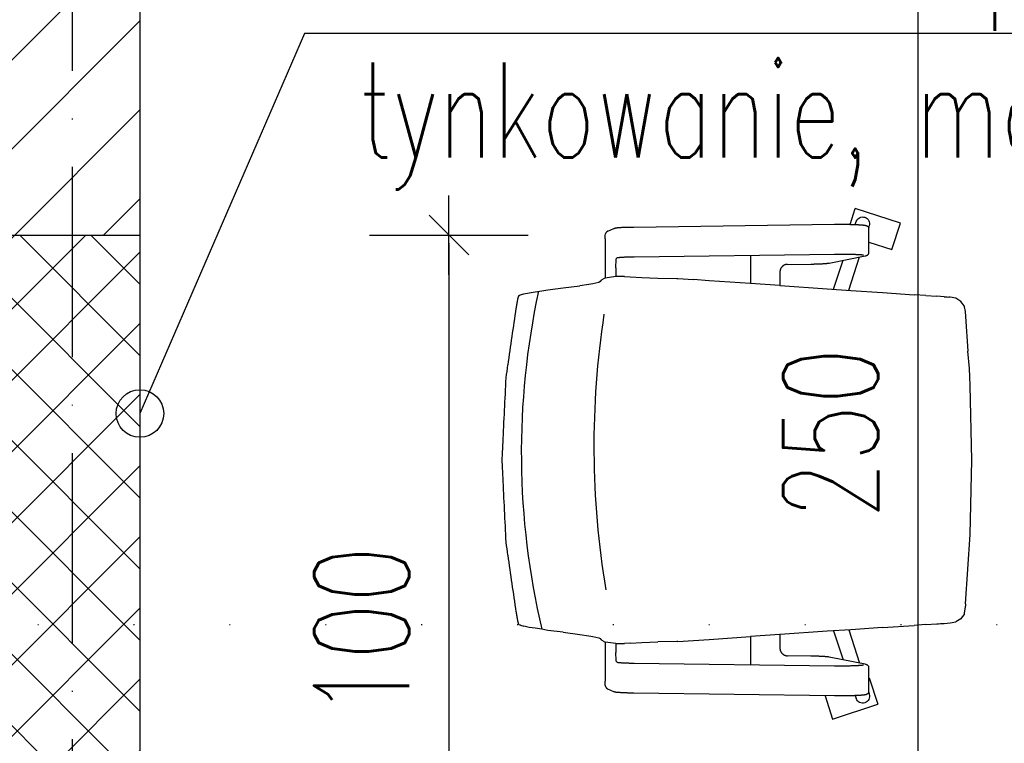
# Model space of a CAD drawing. Header units: millimetres. Extents: x 167273 to 188273, y -125105 to -88145.
# Tile 148 of 210: x 174226 to 174351, y -96683 to -96592. Entities that reach past the tile are written whole.
import ezdxf

# ---------------------------------------------------------------- set-up
doc = ezdxf.new("R2010")
doc.units = ezdxf.units.MM
doc.header["$PDMODE"] = 35
doc.header["$PDSIZE"] = 5
doc.linetypes.add('ACAD_ISO07W100', pattern=[3, 0, -3])
doc.linetypes.add('ACAD_ISO10W100', pattern=[18, 12, -3, 0, -3])
for name, color, linetype in [('a-op_leader', 9, 'Continuous'), ('a-osie', 1, 'ACAD_ISO10W100'), ('a-poziomy', 9, 'Continuous'), ('a-wymiary', 9, 'Continuous'), ('b-widokowa', 7, 'Continuous'), ('b-ściany', 2, 'Continuous'), ('c-meble', 5, 'Continuous'), ('h-hatch', 8, 'Continuous')]:
    doc.layers.add(name, color=color, linetype=linetype)
doc.styles.add('PPAB_100', font='romans.shx', dxfattribs={"width": 0.7, "height": 12})
doc.dimstyles.new('newPPAB_100', dxfattribs={"dimscale": 0, "dimtxt": 16, "dimasz": 1, "dimexe": 10, "dimexo": 10, "dimgap": 5, "dimtad": 1, "dimdec": 0, "dimzin": 0, "dimdsep": 46, "dimtxsty": 'PPAB_100', "dimblk": 'tick_50', "dimcen": 0.09, "dimdle": 5, "dimse1": 1, "dimse2": 1, "dimclrd": 9, "dimclre": 9, "dimclrt": 161, "dimadec": 0, "dimazin": 0, "dimtfac": 1, "dimtdec": 0, "dimtix": 1, "dimtmove": 2, "dimatfit": 0, "dimldrblk": 'tick_50', "dimfxl": 0, "dimtolj": 1, "dimtzin": 0, "dimarcsym": 0})

# ---------------------------------------------------------------- blocks, each defined once
blk = doc.blocks.new('tick_50')
at = {"color": 9, "ltscale": 20}
for p, q in [((0, 10), (0, -10)), ((-5, 0), (5, 0))]:
    blk.add_line(p, q, dxfattribs=at)
at = {"color": 0}
blk.add_line((2.5, 2.5), (-2.5, -2.5), dxfattribs=at)
blk = doc.blocks.new('*D18')
at = {"layer": 'a-wymiary', "color": 9, "lineweight": -2}
blk.add_line((174757.94, -96536.57), (174242.44, -96536.57), dxfattribs=at)
at = {"layer": 'Defpoints', "color": 0}
for p in [(174241.44, -96536.57), (174241.44, -96768.89), (174758.94, -96768.89)]:
    blk.add_point(p, dxfattribs=at)
at = {"layer": 'a-wymiary', "color": 9, "lineweight": -2, "rotation": 180}
blk.add_blockref('tick_50', (174241.44, -96536.57), dxfattribs=at)
at = {"layer": 'a-wymiary', "color": 9, "lineweight": -2}
blk.add_blockref('tick_50', (174758.94, -96536.57), dxfattribs=at)
at = {"layer": 'a-wymiary', "color": 161, "insert": (174457.39, -96525.57), "char_height": 12, "attachment_point": 5, "style": 'PPAB_100'}
blk.add_mtext('\\A1;517', dxfattribs=at)
blk = doc.blocks.new('*D35')
at = {"layer": 'a-wymiary', "color": 9, "lineweight": -2}
for p, q in [((174217.44, -96536.57), (174216.44, -96536.57)), ((174241.44, -96536.57), (174218.44, -96536.57)), ((174242.44, -96536.57), (174243.44, -96536.57))]:
    blk.add_line(p, q, dxfattribs=at)
at = {"layer": 'Defpoints', "color": 0}
for p in [(174218.44, -96536.57), (174218.44, -96768.89), (174241.44, -96768.89)]:
    blk.add_point(p, dxfattribs=at)
at = {"layer": 'a-wymiary', "color": 9, "lineweight": -2}
blk.add_blockref('tick_50', (174218.44, -96536.57), dxfattribs=at)
at = {"layer": 'a-wymiary', "color": 9, "lineweight": -2, "rotation": 180}
blk.add_blockref('tick_50', (174241.44, -96536.57), dxfattribs=at)
at = {"layer": 'a-wymiary', "color": 161, "insert": (174262.26, -96522.63), "char_height": 12, "attachment_point": 5, "style": 'PPAB_100'}
blk.add_mtext('\\A1;23', dxfattribs=at)
blk = doc.blocks.new('*D219')
at = {"layer": 'a-op_leader', "color": 9, "lineweight": -2}
blk.add_line((174339.61, -96519.89), (174339.61, -96767.89), dxfattribs=at)
at = {"layer": 'Defpoints', "color": 0}
for p in [(174241.44, -96518.89), (174241.44, -96768.89), (174339.61, -96768.89)]:
    blk.add_point(p, dxfattribs=at)
at = {"layer": 'a-op_leader', "color": 9, "lineweight": -2}
for p, rotation in [((174339.61, -96518.89), 90), ((174339.61, -96768.89), 270)]:
    blk.add_blockref('tick_50', p, dxfattribs=dict(at, rotation=rotation))
at = {"layer": 'a-op_leader', "color": 161, "insert": (174328.61, -96643.89), "char_height": 12, "attachment_point": 5, "rotation": 90, "style": 'PPAB_100'}
blk.add_mtext('\\A1;250', dxfattribs=at)
blk = doc.blocks.new('*D1143')
at = {"layer": 'a-wymiary', "color": 9, "lineweight": -2}
blk.add_line((174280.43, -96619.89), (174280.43, -96717.89), dxfattribs=at)
at = {"layer": 'Defpoints', "color": 0}
for p in [(174241.44, -96618.89), (174241.44, -96718.89), (174280.43, -96718.89)]:
    blk.add_point(p, dxfattribs=at)
at = {"layer": 'a-wymiary', "color": 9, "lineweight": -2}
for p, rotation in [((174280.43, -96618.89), 90), ((174280.43, -96718.89), 270)]:
    blk.add_blockref('tick_50', p, dxfattribs=dict(at, rotation=rotation))
at = {"layer": 'a-wymiary', "color": 161, "insert": (174269.43, -96668.89), "char_height": 12, "attachment_point": 5, "rotation": 90, "style": 'PPAB_100'}
blk.add_mtext('\\A1;100', dxfattribs=at)

msp = doc.modelspace()

# ---------------------------------------------------------------- hatches: boundary and pattern name
at = {"layer": 'h-hatch'}
h = msp.add_hatch(dxfattribs=at)
h.set_pattern_fill('ANSI31', color=256, scale=2.5, style=0)
h.paths.add_polyline_path([(174241.44, -96518.89), (174218.44, -96518.89), (174218.44, -96618.89), (174241.44, -96618.89)])
h = msp.add_hatch(dxfattribs=at)
h.set_pattern_fill('ANSI37', color=256, scale=2, style=0)
h.paths.add_polyline_path([(174218.44, -96618.89), (174241.44, -96618.89), (174241.44, -96718.89), (174218.44, -96718.89)])

# ---------------------------------------------------------------- linework, layer by layer
at = {"layer": 'a-op_leader'}
msp.add_lwpolyline([(174420.91, -96593.44), (174262.22, -96593.44), (174241.44, -96641.4)], dxfattribs=at)
msp.add_circle((174241.44, -96641.4), 3, dxfattribs=at)
at = {"layer": 'a-osie', "ltscale": 2}
msp.add_line((174232.94, -97211.89), (174232.94, -96011.89), dxfattribs=at)
at = {"layer": 'a-poziomy', "linetype": 'ACAD_ISO07W100', "ltscale": 4}
msp.add_lwpolyline([(179286.44, -96668.05), (171936.94, -96668.05), (171936.94, -96957.57), (170836.98, -96957.57)], dxfattribs=at)
at = {"layer": 'b-widokowa'}
msp.add_line((174218.44, -96618.89), (174241.44, -96618.89), dxfattribs=at)
at = {"layer": 'b-ściany'}
msp.add_line((174241.44, -96518.89), (174241.44, -96768.89), dxfattribs=at)
at = {"layer": 'c-meble'}
for p, q in [((174331.06, -96617.54), (174331.71, -96615.53)), ((174337.42, -96617.38), (174331.71, -96615.53)), ((174300.5, -96618.39), (174301.26, -96618.05)), ((174301.26, -96618.05), (174301.29, -96618.04)), ((174301.29, -96618.04), (174301.32, -96618.03)), ((174301.32, -96618.03), (174301.35, -96618.02)), ((174301.35, -96618.02), (174301.37, -96618.01)), ((174301.37, -96618.01), (174301.42, -96618)), ((174301.42, -96618), (174301.47, -96617.99)), ((174301.47, -96617.99), (174301.56, -96617.97)), ((174301.56, -96617.97), (174301.61, -96617.97)), ((174301.61, -96617.97), (174301.66, -96617.96)), ((174301.66, -96617.96), (174301.72, -96617.95)), ((174301.72, -96617.95), (174301.77, -96617.95)), ((174301.77, -96617.95), (174301.84, -96617.94)), ((174301.84, -96617.94), (174301.9, -96617.94)), ((174301.9, -96617.94), (174301.97, -96617.93)), ((174301.97, -96617.93), (174302.04, -96617.93)), ((174302.04, -96617.93), (174302.12, -96617.92)), ((174302.12, -96617.92), (174302.19, -96617.92)), ((174302.19, -96617.92), (174302.27, -96617.91)), ((174302.27, -96617.91), (174302.36, -96617.91)), ((174302.36, -96617.91), (174302.44, -96617.9)), ((174302.44, -96617.9), (174302.53, -96617.9)), ((174302.53, -96617.9), (174302.63, -96617.9)), ((174302.63, -96617.9), (174302.72, -96617.89)), ((174302.72, -96617.89), (174302.82, -96617.89)), ((174302.82, -96617.89), (174302.92, -96617.88)), ((174302.92, -96617.88), (174303.02, -96617.88)), ((174303.02, -96617.88), (174303.12, -96617.88)), ((174303.12, -96617.88), (174303.23, -96617.88)), ((174303.23, -96617.88), (174303.34, -96617.87)), ((174303.34, -96617.87), (174303.45, -96617.87)), ((174303.45, -96617.87), (174303.56, -96617.87)), ((174303.56, -96617.87), (174303.67, -96617.87)), ((174303.67, -96617.87), (174303.79, -96617.87)), ((174303.79, -96617.87), (174329.08, -96617.53)), ((174329.08, -96617.53), (174329.17, -96617.53)), ((174329.17, -96617.53), (174329.25, -96617.53)), ((174329.25, -96617.53), (174329.34, -96617.53)), ((174329.34, -96617.53), (174329.42, -96617.52)), ((174329.42, -96617.52), (174329.51, -96617.52)), ((174329.51, -96617.52), (174329.6, -96617.52)), ((174329.6, -96617.52), (174329.69, -96617.52)), ((174329.69, -96617.52), (174329.77, -96617.52)), ((174329.77, -96617.52), (174329.86, -96617.52)), ((174329.86, -96617.52), (174329.95, -96617.52)), ((174329.95, -96617.52), (174330.04, -96617.52)), ((174330.04, -96617.52), (174330.13, -96617.52)), ((174330.13, -96617.52), (174330.21, -96617.52)), ((174330.21, -96617.52), (174330.3, -96617.53)), ((174330.3, -96617.53), (174330.39, -96617.53)), ((174330.39, -96617.53), (174330.47, -96617.53)), ((174330.47, -96617.53), (174330.56, -96617.53)), ((174330.56, -96617.53), (174330.64, -96617.53)), ((174330.64, -96617.53), (174330.73, -96617.53)), ((174330.73, -96617.53), (174330.81, -96617.53)), ((174330.81, -96617.53), (174330.9, -96617.53)), ((174330.9, -96617.53), (174330.98, -96617.53)), ((174330.98, -96617.53), (174331.06, -96617.54)), ((174331.06, -96617.54), (174331.14, -96617.54)), ((174331.14, -96617.54), (174331.22, -96617.54)), ((174331.22, -96617.54), (174331.3, -96617.54)), ((174331.3, -96617.54), (174331.38, -96617.54)), ((174331.38, -96617.54), (174331.45, -96617.55)), ((174331.45, -96617.55), (174331.53, -96617.55)), ((174331.53, -96617.55), (174331.6, -96617.55)), ((174331.6, -96617.55), (174331.68, -96617.55)), ((174331.68, -96617.55), (174331.75, -96617.56)), ((174331.72, -96617.56), (174331.84, -96617.19)), ((174331.75, -96617.56), (174331.82, -96617.56)), ((174331.82, -96617.56), (174331.88, -96617.56)), ((174331.88, -96617.56), (174331.95, -96617.57)), ((174331.95, -96617.57), (174332.02, -96617.57)), ((174332.02, -96617.57), (174332.08, -96617.57)), ((174332.08, -96617.57), (174332.14, -96617.58)), ((174332.14, -96617.58), (174332.2, -96617.58)), ((174332.2, -96617.58), (174332.26, -96617.58)), ((174332.26, -96617.58), (174332.32, -96617.59)), ((174332.32, -96617.59), (174332.37, -96617.59)), ((174332.37, -96617.59), (174332.43, -96617.59)), ((174332.43, -96617.59), (174332.48, -96617.6)), ((174332.48, -96617.6), (174332.53, -96617.6)), ((174332.53, -96617.6), (174332.58, -96617.61)), ((174332.58, -96617.61), (174332.62, -96617.61)), ((174332.62, -96617.61), (174332.67, -96617.61)), ((174332.67, -96617.61), (174332.71, -96617.62)), ((174332.71, -96617.62), (174332.75, -96617.62)), ((174332.75, -96617.62), (174332.82, -96617.63)), ((174332.82, -96617.63), (174332.89, -96617.64)), ((174332.89, -96617.64), (174332.96, -96617.65)), ((174332.96, -96617.65), (174333, -96617.66)), ((174333, -96617.66), (174333.04, -96617.67)), ((174333.04, -96617.67), (174333.08, -96617.68)), ((174333.08, -96617.68), (174333.12, -96617.7)), ((174333.12, -96617.7), (174333.14, -96617.71)), ((174333.14, -96617.71), (174333.17, -96617.72)), ((174333.17, -96617.72), (174333.2, -96617.74)), ((174333.2, -96617.74), (174333.22, -96617.75)), ((174333.22, -96617.75), (174333.24, -96617.76)), ((174333.24, -96617.76), (174333.26, -96617.78)), ((174333.26, -96617.78), (174333.29, -96617.79)), ((174333.29, -96617.79), (174333.31, -96617.81)), ((174333.31, -96617.81), (174333.34, -96617.84)), ((174333.34, -96617.84), (174333.36, -96617.87)), ((174333.36, -96617.87), (174333.39, -96617.91)), ((174333.39, -96617.91), (174333.42, -96617.95)), ((174333.42, -96617.94), (174333.49, -96617.73)), ((174333.42, -96617.95), (174333.44, -96617.98)), ((174333.44, -96617.98), (174333.45, -96618)), ((174333.45, -96621.16), (174333.45, -96618.01)), ((174336.34, -96620.71), (174337.42, -96617.38)), ((174300.14, -96619.37), (174300.14, -96624.31)), ((174300.22, -96618.66), (174300.21, -96618.68)), ((174300.23, -96618.63), (174300.22, -96618.66)), ((174300.25, -96618.6), (174300.23, -96618.63)), ((174300.26, -96618.58), (174300.25, -96618.6)), ((174300.27, -96618.56), (174300.26, -96618.58)), ((174300.29, -96618.55), (174300.27, -96618.56)), ((174300.31, -96618.53), (174300.29, -96618.55)), ((174300.33, -96618.5), (174300.31, -96618.53)), ((174300.35, -96618.48), (174300.33, -96618.5)), ((174300.38, -96618.46), (174300.35, -96618.48)), ((174300.41, -96618.43), (174300.38, -96618.46)), ((174300.45, -96618.41), (174300.41, -96618.43)), ((174300.5, -96618.39), (174300.45, -96618.41)), ((174333.45, -96619.78), (174336.34, -96620.71)), ((174301.66, -96621.77), (174301.59, -96621.8)), ((174301.66, -96621.77), (174301.66, -96621.77)), ((174301.66, -96621.77), (174301.66, -96621.77)), ((174301.67, -96621.77), (174301.66, -96621.77)), ((174301.69, -96621.76), (174301.67, -96621.77)), ((174301.72, -96621.76), (174301.69, -96621.76)), ((174301.75, -96621.75), (174301.72, -96621.76)), ((174301.78, -96621.75), (174301.75, -96621.75)), ((174301.82, -96621.75), (174301.78, -96621.75)), ((174301.87, -96621.74), (174301.82, -96621.75)), ((174301.92, -96621.74), (174301.87, -96621.74)), ((174301.97, -96621.73), (174301.92, -96621.74)), ((174302.02, -96621.73), (174301.97, -96621.73)), ((174302.08, -96621.72), (174302.02, -96621.73)), ((174302.14, -96621.72), (174302.08, -96621.72)), ((174302.21, -96621.71), (174302.14, -96621.72)), ((174302.28, -96621.71), (174302.21, -96621.71)), ((174302.35, -96621.71), (174302.28, -96621.71)), ((174302.42, -96621.7), (174302.35, -96621.71)), ((174302.5, -96621.7), (174302.42, -96621.7)), ((174302.58, -96621.69), (174302.5, -96621.7)), ((174302.66, -96621.69), (174302.58, -96621.69)), ((174302.74, -96621.69), (174302.66, -96621.69)), ((174302.83, -96621.68), (174302.74, -96621.69)), ((174302.92, -96621.68), (174302.83, -96621.68)), ((174303.01, -96621.68), (174302.92, -96621.68)), ((174303.1, -96621.68), (174303.01, -96621.68)), ((174303.2, -96621.67), (174303.1, -96621.68)), ((174303.3, -96621.67), (174303.2, -96621.67)), ((174303.39, -96621.67), (174303.3, -96621.67)), ((174303.49, -96621.67), (174303.39, -96621.67)), ((174303.59, -96621.66), (174303.49, -96621.67)), ((174303.7, -96621.66), (174303.59, -96621.66)), ((174303.8, -96621.66), (174303.7, -96621.66)), ((174329.09, -96621.32), (174303.8, -96621.66)), ((174318.48, -96621.47), (174318.48, -96625.01)), ((174328.42, -96622.42), (174332.96, -96621.51)), ((174329.25, -96621.32), (174329.09, -96621.32)), ((174329.4, -96621.32), (174329.25, -96621.32)), ((174329.55, -96621.32), (174329.4, -96621.32)), ((174329.71, -96621.32), (174329.55, -96621.32)), ((174329.86, -96621.32), (174329.71, -96621.32)), ((174330.02, -96621.32), (174329.86, -96621.32)), ((174330.17, -96621.32), (174330.02, -96621.32)), ((174330.32, -96621.32), (174330.17, -96621.32)), ((174330.48, -96621.32), (174330.32, -96621.32)), ((174330.63, -96621.32), (174330.48, -96621.32)), ((174330.78, -96621.33), (174330.63, -96621.32)), ((174330.92, -96621.33), (174330.78, -96621.33)), ((174331.07, -96621.33), (174330.92, -96621.33)), ((174330.92, -96625.85), (174332.25, -96621.65)), ((174331.21, -96621.34), (174331.07, -96621.33)), ((174331.34, -96621.34), (174331.21, -96621.34)), ((174331.48, -96621.34), (174331.34, -96621.34)), ((174331.6, -96621.35), (174331.48, -96621.34)), ((174331.73, -96621.35), (174331.6, -96621.35)), ((174331.85, -96621.36), (174331.73, -96621.35)), ((174331.9, -96621.36), (174331.85, -96621.36)), ((174331.96, -96621.36), (174331.9, -96621.36)), ((174332.01, -96621.37), (174331.96, -96621.36)), ((174332.07, -96621.37), (174332.01, -96621.37)), ((174332.12, -96621.37), (174332.07, -96621.37)), ((174332.17, -96621.38), (174332.12, -96621.37)), ((174332.22, -96621.38), (174332.17, -96621.38)), ((174332.26, -96621.38), (174332.22, -96621.38)), ((174332.31, -96621.38), (174332.26, -96621.38)), ((174332.35, -96621.39), (174332.31, -96621.38)), ((174332.39, -96621.39), (174332.35, -96621.39)), ((174332.43, -96621.39), (174332.39, -96621.39)), ((174332.47, -96621.4), (174332.43, -96621.39)), ((174332.51, -96621.4), (174332.47, -96621.4)), ((174332.54, -96621.4), (174332.51, -96621.4)), ((174332.57, -96621.41), (174332.54, -96621.4)), ((174332.6, -96621.41), (174332.57, -96621.41)), ((174332.63, -96621.41), (174332.6, -96621.41)), ((174332.66, -96621.42), (174332.63, -96621.41)), ((174332.68, -96621.42), (174332.66, -96621.42)), ((174332.7, -96621.42), (174332.68, -96621.42)), ((174332.72, -96621.43), (174332.7, -96621.42)), ((174332.73, -96621.43), (174332.72, -96621.43)), ((174332.74, -96621.43), (174332.73, -96621.43)), ((174332.75, -96621.43), (174332.74, -96621.43)), ((174332.75, -96621.43), (174332.75, -96621.43)), ((174332.96, -96621.51), (174333.03, -96621.5)), ((174333.03, -96621.5), (174333.07, -96621.49)), ((174333.07, -96621.49), (174333.09, -96621.48)), ((174333.09, -96621.48), (174333.11, -96621.47)), ((174333.11, -96621.47), (174333.14, -96621.46)), ((174333.14, -96621.46), (174333.17, -96621.45)), ((174333.17, -96621.45), (174333.2, -96621.43)), ((174333.2, -96621.43), (174333.22, -96621.42)), ((174333.22, -96621.42), (174333.24, -96621.41)), ((174333.24, -96621.41), (174333.26, -96621.4)), ((174333.26, -96621.4), (174333.28, -96621.38)), ((174333.28, -96621.38), (174333.31, -96621.36)), ((174333.31, -96621.36), (174333.33, -96621.33)), ((174333.33, -96621.33), (174333.36, -96621.3)), ((174333.36, -96621.3), (174333.39, -96621.26)), ((174333.39, -96621.26), (174333.41, -96621.24)), ((174333.41, -96621.24), (174333.42, -96621.22)), ((174333.42, -96621.22), (174333.44, -96621.19)), ((174333.44, -96621.19), (174333.45, -96621.17)), ((174301.51, -96623.01), (174301.51, -96624.13)), ((174322.29, -96623.16), (174322.27, -96623.21)), ((174322.31, -96623.12), (174322.29, -96623.16)), ((174322.34, -96623.08), (174322.31, -96623.12)), ((174322.36, -96623.03), (174322.34, -96623.08)), ((174322.39, -96622.99), (174322.36, -96623.03)), ((174322.42, -96622.95), (174322.39, -96622.99)), ((174322.45, -96622.92), (174322.42, -96622.95)), ((174322.48, -96622.88), (174322.45, -96622.92)), ((174322.52, -96622.84), (174322.48, -96622.88)), ((174322.55, -96622.81), (174322.52, -96622.84)), ((174322.59, -96622.78), (174322.55, -96622.81)), ((174322.63, -96622.75), (174322.59, -96622.78)), ((174322.67, -96622.73), (174322.63, -96622.75)), ((174322.71, -96622.7), (174322.67, -96622.73)), ((174322.75, -96622.68), (174322.71, -96622.7)), ((174322.8, -96622.66), (174322.75, -96622.68)), ((174322.84, -96622.64), (174322.8, -96622.66)), ((174322.88, -96622.63), (174322.84, -96622.64)), ((174322.93, -96622.61), (174322.88, -96622.63)), ((174322.97, -96622.6), (174322.93, -96622.61)), ((174323.02, -96622.59), (174322.97, -96622.6)), ((174323.06, -96622.59), (174323.02, -96622.59)), ((174323.11, -96622.58), (174323.06, -96622.59)), ((174323.16, -96622.58), (174323.11, -96622.58)), ((174323.16, -96622.58), (174326.09, -96622.54)), ((174326.09, -96622.54), (174326.19, -96622.54)), ((174326.19, -96622.54), (174326.29, -96622.54)), ((174326.29, -96622.54), (174326.39, -96622.54)), ((174326.39, -96622.54), (174326.49, -96622.54)), ((174326.49, -96622.54), (174326.58, -96622.53)), ((174326.58, -96622.53), (174326.68, -96622.53)), ((174326.68, -96622.53), (174326.77, -96622.53)), ((174326.77, -96622.53), (174326.86, -96622.53)), ((174326.86, -96622.53), (174326.95, -96622.52)), ((174326.95, -96622.52), (174327.04, -96622.52)), ((174327.04, -96622.52), (174327.13, -96622.52)), ((174327.13, -96622.52), (174327.21, -96622.51)), ((174327.21, -96622.51), (174327.29, -96622.51)), ((174327.29, -96622.51), (174327.37, -96622.51)), ((174327.37, -96622.51), (174327.45, -96622.5)), ((174327.45, -96622.5), (174327.53, -96622.5)), ((174327.53, -96622.5), (174327.6, -96622.5)), ((174327.6, -96622.5), (174327.67, -96622.49)), ((174327.67, -96622.49), (174327.74, -96622.49)), ((174327.74, -96622.49), (174327.81, -96622.48)), ((174327.81, -96622.48), (174327.87, -96622.48)), ((174327.87, -96622.48), (174327.94, -96622.47)), ((174327.94, -96622.47), (174328, -96622.47)), ((174328, -96622.47), (174328.05, -96622.46)), ((174328.05, -96622.46), (174328.11, -96622.46)), ((174328.11, -96622.46), (174328.16, -96622.45)), ((174328.16, -96622.45), (174328.21, -96622.45)), ((174328.21, -96622.45), (174328.25, -96622.44)), ((174328.25, -96622.44), (174328.3, -96622.44)), ((174328.3, -96622.44), (174328.34, -96622.43)), ((174328.34, -96622.43), (174328.42, -96622.42)), ((174328.99, -96625.72), (174330.21, -96622.06)), ((174300.15, -96624.31), (174299.92, -96624.42)), ((174301.51, -96624.13), (174300.15, -96624.31)), ((174302.58, -96624.13), (174301.51, -96624.13)), ((174302.58, -96624.13), (174303.33, -96624.17)), ((174303.33, -96624.17), (174304.8, -96624.25)), ((174304.8, -96624.25), (174306.81, -96624.34)), ((174306.81, -96624.34), (174309.18, -96624.38)), ((174309.18, -96624.38), (174309.32, -96624.38)), ((174309.32, -96624.38), (174311.32, -96624.51)), ((174322.21, -96623.45), (174322.2, -96623.5)), ((174322.2, -96623.5), (174322.2, -96623.55)), ((174322.2, -96623.55), (174322.2, -96623.6)), ((174322.2, -96623.6), (174322.2, -96625.26)), ((174322.22, -96623.4), (174322.21, -96623.45)), ((174322.23, -96623.35), (174322.22, -96623.4)), ((174322.24, -96623.3), (174322.23, -96623.35)), ((174322.25, -96623.26), (174322.24, -96623.3)), ((174322.27, -96623.21), (174322.25, -96623.26)), ((174292.93, -96625.79), (174294.84, -96625.53)), ((174294.84, -96625.53), (174296.96, -96625.28)), ((174298.11, -96625.11), (174296.96, -96625.28)), ((174298.59, -96625.02), (174298.11, -96625.11)), ((174299.34, -96624.85), (174298.59, -96625.02)), ((174299.52, -96624.76), (174299.34, -96624.85)), ((174299.67, -96624.59), (174299.52, -96624.76)), ((174299.84, -96624.51), (174299.67, -96624.59)), ((174299.84, -96624.51), (174299.92, -96624.42)), ((174313.3, -96624.65), (174311.32, -96624.51)), ((174318.48, -96625), (174313.3, -96624.65)), ((174322.2, -96625.26), (174318.48, -96625.01)), ((174322.2, -96625.26), (174322.26, -96625.26)), ((174322.26, -96625.26), (174328.19, -96625.67)), ((174289.15, -96626.9), (174289.16, -96626.87)), ((174289.16, -96626.87), (174289.17, -96626.84)), ((174289.17, -96626.84), (174289.18, -96626.81)), ((174289.18, -96626.79), (174289.19, -96626.76)), ((174289.18, -96626.81), (174289.18, -96626.79)), ((174289.19, -96626.76), (174289.2, -96626.74)), ((174289.2, -96626.71), (174289.21, -96626.69)), ((174289.2, -96626.74), (174289.2, -96626.71)), ((174289.21, -96626.69), (174289.22, -96626.67)), ((174289.22, -96626.65), (174289.23, -96626.63)), ((174289.22, -96626.67), (174289.22, -96626.65)), ((174289.23, -96626.63), (174289.24, -96626.61)), ((174289.24, -96626.59), (174289.25, -96626.58)), ((174289.24, -96626.61), (174289.24, -96626.59)), ((174289.25, -96626.58), (174289.26, -96626.56)), ((174289.26, -96626.55), (174289.27, -96626.54)), ((174289.26, -96626.56), (174289.26, -96626.55)), ((174289.27, -96626.53), (174289.28, -96626.52)), ((174289.27, -96626.54), (174289.27, -96626.53)), ((174289.28, -96626.51), (174289.29, -96626.51)), ((174289.28, -96626.52), (174289.28, -96626.51)), ((174289.29, -96626.5), (174289.3, -96626.5)), ((174289.29, -96626.51), (174289.29, -96626.5)), ((174289.3, -96626.5), (174289.44, -96626.43)), ((174289.44, -96626.43), (174289.9, -96626.3)), ((174289.9, -96626.3), (174290.56, -96626.17)), ((174290.56, -96626.17), (174291.31, -96626.04)), ((174291.31, -96626.04), (174292.17, -96625.92)), ((174292.17, -96625.92), (174292.93, -96625.79)), ((174328.19, -96625.67), (174331.17, -96625.87)), ((174330.92, -96625.86), (174330.92, -96625.86)), ((174331.17, -96625.87), (174335.14, -96626.14)), ((174335.14, -96626.14), (174339.14, -96626.41)), ((174340.64, -96626.52), (174339.14, -96626.41)), ((174340.64, -96626.52), (174342.01, -96626.61)), ((174342.92, -96626.67), (174342.01, -96626.61)), ((174342.92, -96626.67), (174343.32, -96626.69)), ((174343.32, -96626.69), (174343.52, -96626.71)), ((174343.61, -96626.71), (174343.52, -96626.71)), ((174343.71, -96626.72), (174343.61, -96626.71)), ((174344.42, -96626.85), (174343.71, -96626.72)), ((174345.04, -96627.25), (174344.42, -96626.85)), ((174288.94, -96628.12), (174288.95, -96628.08)), ((174288.95, -96628.03), (174288.96, -96627.99)), ((174288.95, -96628.08), (174288.95, -96628.03)), ((174288.96, -96627.99), (174288.97, -96627.94)), ((174288.97, -96627.9), (174288.98, -96627.86)), ((174288.97, -96627.94), (174288.97, -96627.9)), ((174288.98, -96627.86), (174288.99, -96627.82)), ((174288.99, -96627.77), (174289, -96627.73)), ((174288.99, -96627.82), (174288.99, -96627.77)), ((174289, -96627.73), (174289.01, -96627.69)), ((174289.01, -96627.65), (174289.02, -96627.61)), ((174289.01, -96627.69), (174289.01, -96627.65)), ((174289.02, -96627.61), (174289.03, -96627.56)), ((174289.03, -96627.52), (174289.04, -96627.48)), ((174289.03, -96627.56), (174289.03, -96627.52)), ((174289.04, -96627.48), (174289.05, -96627.44)), ((174289.05, -96627.41), (174289.06, -96627.37)), ((174289.05, -96627.44), (174289.05, -96627.41)), ((174289.06, -96627.37), (174289.07, -96627.33)), ((174289.07, -96627.29), (174289.08, -96627.25)), ((174289.07, -96627.33), (174289.07, -96627.29)), ((174289.08, -96627.25), (174289.09, -96627.22)), ((174289.09, -96627.18), (174289.1, -96627.15)), ((174289.09, -96627.22), (174289.09, -96627.18)), ((174289.13, -96627), (174289.14, -96626.97)), ((174289.14, -96626.97), (174289.15, -96626.94)), ((174289.15, -96626.94), (174289.15, -96626.9)), ((174345.21, -96627.49), (174345.04, -96627.25)), ((174345.44, -96627.81), (174345.21, -96627.49)), ((174345.44, -96627.81), (174345.48, -96627.96)), ((174345.48, -96627.96), (174345.6, -96628.52)), ((174345.6, -96628.52), (174345.64, -96629.15)), ((174345.64, -96629.15), (174345.94, -96633.52)), ((174346.12, -96635.7), (174345.94, -96633.52)), ((174346.18, -96636.79), (174346.12, -96635.7)), ((174346.23, -96637.88), (174346.18, -96636.79)), ((174346.44, -96647.27), (174346.23, -96637.88)), ((174346.23, -96656.66), (174346.44, -96647.27)), ((174345.64, -96665.39), (174346.23, -96656.66)), ((174345.64, -96665.39), (174345.62, -96665.7)), ((174288.95, -96666.46), (174288.94, -96666.42)), ((174288.95, -96666.51), (174288.95, -96666.46)), ((174288.96, -96666.55), (174288.95, -96666.51)), ((174288.97, -96666.59), (174288.96, -96666.55)), ((174288.97, -96666.64), (174288.97, -96666.59)), ((174288.98, -96666.68), (174288.97, -96666.64)), ((174345.48, -96666.58), (174345.44, -96666.73)), ((174345.5, -96666.59), (174345.6, -96666.02)), ((174345.6, -96665.94), (174345.61, -96665.86)), ((174345.6, -96666.02), (174345.6, -96665.94)), ((174345.61, -96665.86), (174345.62, -96665.7)), ((174288.99, -96666.72), (174288.98, -96666.68)), ((174288.99, -96666.77), (174288.99, -96666.72)), ((174289, -96666.81), (174288.99, -96666.77)), ((174289.01, -96666.85), (174289, -96666.81)), ((174289.01, -96666.89), (174289.01, -96666.85)), ((174289.02, -96666.93), (174289.01, -96666.89)), ((174289.03, -96666.98), (174289.02, -96666.93)), ((174289.03, -96667.02), (174289.03, -96666.98)), ((174289.04, -96667.06), (174289.03, -96667.02)), ((174289.05, -96667.1), (174289.04, -96667.06)), ((174289.05, -96667.13), (174289.05, -96667.1)), ((174289.06, -96667.17), (174289.05, -96667.13)), ((174289.07, -96667.21), (174289.06, -96667.17)), ((174289.07, -96667.25), (174289.07, -96667.21)), ((174289.08, -96667.28), (174289.07, -96667.25)), ((174289.09, -96667.32), (174289.08, -96667.28)), ((174289.09, -96667.36), (174289.09, -96667.32)), ((174289.1, -96667.39), (174289.09, -96667.36)), ((174289.14, -96667.57), (174289.13, -96667.54)), ((174289.15, -96667.6), (174289.14, -96667.57)), ((174289.15, -96667.63), (174289.15, -96667.6)), ((174289.16, -96667.67), (174289.15, -96667.63)), ((174289.17, -96667.7), (174289.16, -96667.67)), ((174289.18, -96667.72), (174289.17, -96667.7)), ((174289.18, -96667.75), (174289.18, -96667.72)), ((174289.19, -96667.78), (174289.18, -96667.75)), ((174289.2, -96667.8), (174289.19, -96667.78)), ((174289.2, -96667.83), (174289.2, -96667.8)), ((174289.21, -96667.85), (174289.2, -96667.83)), ((174289.22, -96667.87), (174289.21, -96667.85)), ((174289.22, -96667.89), (174289.22, -96667.87)), ((174289.23, -96667.91), (174289.22, -96667.89)), ((174342.24, -96667.92), (174342.47, -96667.9)), ((174342.47, -96667.9), (174342.92, -96667.87)), ((174342.92, -96667.87), (174343.71, -96667.82)), ((174343.71, -96667.82), (174344.42, -96667.68)), ((174345.04, -96667.29), (174344.42, -96667.68)), ((174345.21, -96667.05), (174345.04, -96667.29)), ((174345.44, -96666.73), (174345.21, -96667.05)), ((174289.24, -96667.93), (174289.23, -96667.91)), ((174289.24, -96667.95), (174289.24, -96667.93)), ((174289.25, -96667.96), (174289.24, -96667.95)), ((174289.26, -96667.98), (174289.25, -96667.96)), ((174289.26, -96667.99), (174289.26, -96667.98)), ((174289.27, -96668), (174289.26, -96667.99)), ((174289.27, -96668.01), (174289.27, -96668)), ((174289.28, -96668.02), (174289.27, -96668.01)), ((174289.28, -96668.02), (174289.28, -96668.02)), ((174289.29, -96668.03), (174289.28, -96668.02)), ((174289.29, -96668.03), (174289.29, -96668.03)), ((174289.3, -96668.04), (174289.29, -96668.03)), ((174289.44, -96668.11), (174289.3, -96668.04)), ((174289.44, -96668.11), (174289.44, -96668.11)), ((174289.45, -96668.11), (174289.44, -96668.11)), ((174289.45, -96668.11), (174289.9, -96668.24)), ((174290.56, -96668.37), (174289.9, -96668.24)), ((174291.31, -96668.49), (174290.56, -96668.37)), ((174292.17, -96668.62), (174291.31, -96668.49)), ((174292.93, -96668.75), (174292.17, -96668.62)), ((174294.84, -96669), (174292.93, -96668.75)), ((174294.84, -96669), (174296.96, -96669.26)), ((174328.19, -96668.87), (174322.26, -96669.28)), ((174331.17, -96668.67), (174328.19, -96668.87)), ((174328.99, -96668.82), (174330.21, -96672.48)), ((174330.92, -96668.68), (174332.25, -96672.89)), ((174330.92, -96668.68), (174330.92, -96668.68)), ((174335.14, -96668.4), (174331.17, -96668.67)), ((174335.14, -96668.4), (174339.14, -96668.13)), ((174340.64, -96668.02), (174339.14, -96668.13)), ((174340.64, -96668.02), (174342.01, -96667.93)), ((174342.01, -96667.93), (174342.13, -96667.92)), ((174342.13, -96667.92), (174342.24, -96667.92)), ((174296.96, -96669.26), (174298.11, -96669.43)), ((174298.11, -96669.43), (174298.59, -96669.52)), ((174298.59, -96669.52), (174299.34, -96669.69)), ((174299.34, -96669.69), (174299.52, -96669.78)), ((174299.52, -96669.78), (174299.67, -96669.95)), ((174299.67, -96669.95), (174299.84, -96670.03)), ((174299.92, -96670.12), (174299.84, -96670.03)), ((174299.92, -96670.12), (174300.15, -96670.23)), ((174300.14, -96670.23), (174300.14, -96675.17)), ((174301.51, -96670.41), (174300.15, -96670.23)), ((174303.33, -96670.37), (174302.58, -96670.41)), ((174303.33, -96670.37), (174304.8, -96670.29)), ((174304.8, -96670.29), (174306.81, -96670.2)), ((174309.18, -96670.16), (174306.81, -96670.2)), ((174309.32, -96670.16), (174309.18, -96670.16)), ((174309.32, -96670.16), (174311.32, -96670.03)), ((174311.32, -96670.03), (174313.3, -96669.89)), ((174313.3, -96669.89), (174318.48, -96669.54)), ((174322.2, -96669.28), (174318.48, -96669.53)), ((174318.48, -96669.53), (174318.48, -96673.07)), ((174322.2, -96669.28), (174322.2, -96670.94)), ((174322.2, -96669.28), (174322.26, -96669.28)), ((174301.51, -96670.41), (174301.51, -96671.53)), ((174301.51, -96670.41), (174302.58, -96670.41)), ((174322.2, -96670.94), (174322.2, -96670.99)), ((174322.2, -96670.99), (174322.2, -96671.04)), ((174322.2, -96671.04), (174322.21, -96671.09)), ((174322.21, -96671.09), (174322.22, -96671.14)), ((174322.22, -96671.14), (174322.23, -96671.19)), ((174322.23, -96671.19), (174322.24, -96671.24)), ((174322.24, -96671.24), (174322.25, -96671.28)), ((174322.25, -96671.28), (174322.27, -96671.33)), ((174322.27, -96671.33), (174322.29, -96671.38)), ((174322.29, -96671.38), (174322.31, -96671.42)), ((174322.31, -96671.42), (174322.34, -96671.46)), ((174322.34, -96671.46), (174322.36, -96671.51)), ((174322.36, -96671.51), (174322.39, -96671.55)), ((174322.39, -96671.55), (174322.42, -96671.59)), ((174322.42, -96671.59), (174322.45, -96671.62)), ((174322.45, -96671.62), (174322.48, -96671.66)), ((174301.59, -96672.74), (174301.66, -96672.77)), ((174301.66, -96672.77), (174301.67, -96672.77)), ((174301.66, -96672.77), (174301.66, -96672.77)), ((174301.66, -96672.77), (174301.66, -96672.77)), ((174301.67, -96672.77), (174301.69, -96672.78)), ((174301.69, -96672.78), (174301.72, -96672.78)), ((174301.72, -96672.78), (174301.75, -96672.79)), ((174301.75, -96672.79), (174301.78, -96672.79)), ((174301.78, -96672.79), (174301.82, -96672.79)), ((174301.82, -96672.79), (174301.87, -96672.8)), ((174301.87, -96672.8), (174301.92, -96672.8)), ((174301.92, -96672.8), (174301.97, -96672.81)), ((174301.97, -96672.81), (174302.02, -96672.81)), ((174302.02, -96672.81), (174302.08, -96672.82)), ((174302.08, -96672.82), (174302.14, -96672.82)), ((174302.14, -96672.82), (174302.21, -96672.83)), ((174302.21, -96672.83), (174302.28, -96672.83)), ((174302.28, -96672.83), (174302.35, -96672.83)), ((174302.35, -96672.83), (174302.42, -96672.84)), ((174302.42, -96672.84), (174302.5, -96672.84)), ((174302.5, -96672.84), (174302.58, -96672.84)), ((174302.58, -96672.84), (174302.66, -96672.85)), ((174302.66, -96672.85), (174302.74, -96672.85)), ((174302.74, -96672.85), (174302.83, -96672.85)), ((174302.83, -96672.85), (174302.92, -96672.86)), ((174302.92, -96672.86), (174303.01, -96672.86)), ((174303.01, -96672.86), (174303.1, -96672.86)), ((174303.1, -96672.86), (174303.2, -96672.87)), ((174303.2, -96672.87), (174303.3, -96672.87)), ((174303.3, -96672.87), (174303.39, -96672.87)), ((174303.39, -96672.87), (174303.49, -96672.87)), ((174303.49, -96672.87), (174303.59, -96672.87)), ((174303.59, -96672.87), (174303.7, -96672.88)), ((174322.48, -96671.66), (174322.52, -96671.69)), ((174322.52, -96671.69), (174322.55, -96671.73)), ((174322.55, -96671.73), (174322.59, -96671.76)), ((174322.59, -96671.76), (174322.63, -96671.79)), ((174322.63, -96671.79), (174322.67, -96671.81)), ((174322.67, -96671.81), (174322.71, -96671.84)), ((174322.71, -96671.84), (174322.75, -96671.86)), ((174322.75, -96671.86), (174322.8, -96671.88)), ((174322.8, -96671.88), (174322.84, -96671.9)), ((174322.84, -96671.9), (174322.88, -96671.91)), ((174322.88, -96671.91), (174322.93, -96671.93)), ((174322.93, -96671.93), (174322.97, -96671.94)), ((174322.97, -96671.94), (174323.02, -96671.95)), ((174323.02, -96671.95), (174323.06, -96671.95)), ((174323.06, -96671.95), (174323.11, -96671.96)), ((174323.11, -96671.96), (174323.16, -96671.96)), ((174326.09, -96672), (174323.16, -96671.96)), ((174326.19, -96672), (174326.09, -96672)), ((174326.29, -96672), (174326.19, -96672)), ((174326.39, -96672), (174326.29, -96672)), ((174326.49, -96672), (174326.39, -96672)), ((174326.58, -96672.01), (174326.49, -96672)), ((174326.68, -96672.01), (174326.58, -96672.01)), ((174326.77, -96672.01), (174326.68, -96672.01)), ((174326.86, -96672.01), (174326.77, -96672.01)), ((174326.95, -96672.02), (174326.86, -96672.01)), ((174327.04, -96672.02), (174326.95, -96672.02)), ((174327.13, -96672.02), (174327.04, -96672.02)), ((174327.21, -96672.03), (174327.13, -96672.02)), ((174327.29, -96672.03), (174327.21, -96672.03)), ((174327.37, -96672.03), (174327.29, -96672.03)), ((174327.45, -96672.04), (174327.37, -96672.03)), ((174327.53, -96672.04), (174327.45, -96672.04)), ((174327.6, -96672.04), (174327.53, -96672.04)), ((174327.67, -96672.05), (174327.6, -96672.04)), ((174327.74, -96672.05), (174327.67, -96672.05)), ((174327.81, -96672.06), (174327.74, -96672.05)), ((174327.87, -96672.06), (174327.81, -96672.06)), ((174327.94, -96672.07), (174327.87, -96672.06)), ((174328, -96672.07), (174327.94, -96672.07)), ((174328.05, -96672.08), (174328, -96672.07)), ((174328.11, -96672.08), (174328.05, -96672.08)), ((174328.16, -96672.09), (174328.11, -96672.08)), ((174328.21, -96672.09), (174328.16, -96672.09)), ((174328.25, -96672.1), (174328.21, -96672.09)), ((174328.3, -96672.1), (174328.25, -96672.1)), ((174328.34, -96672.11), (174328.3, -96672.1)), ((174328.42, -96672.12), (174328.34, -96672.11)), ((174332.96, -96673.03), (174328.42, -96672.12)), ((174303.7, -96672.88), (174303.8, -96672.88)), ((174303.8, -96672.88), (174329.09, -96673.21)), ((174329.09, -96673.21), (174329.25, -96673.22)), ((174329.25, -96673.22), (174329.4, -96673.22)), ((174329.4, -96673.22), (174329.55, -96673.22)), ((174329.55, -96673.22), (174329.71, -96673.22)), ((174329.71, -96673.22), (174329.86, -96673.22)), ((174329.86, -96673.22), (174330.02, -96673.22)), ((174330.02, -96673.22), (174330.17, -96673.22)), ((174330.17, -96673.22), (174330.32, -96673.22)), ((174330.32, -96673.22), (174330.48, -96673.22)), ((174330.48, -96673.22), (174330.63, -96673.21)), ((174330.63, -96673.21), (174330.78, -96673.21)), ((174330.78, -96673.21), (174330.92, -96673.21)), ((174330.92, -96673.21), (174331.07, -96673.21)), ((174331.07, -96673.21), (174331.21, -96673.2)), ((174331.21, -96673.2), (174331.34, -96673.2)), ((174331.34, -96673.2), (174331.48, -96673.19)), ((174331.48, -96673.19), (174331.6, -96673.19)), ((174331.6, -96673.19), (174331.73, -96673.19)), ((174331.73, -96673.19), (174331.79, -96673.18)), ((174331.79, -96673.18), (174331.85, -96673.18)), ((174331.85, -96673.18), (174331.9, -96673.18)), ((174331.9, -96673.18), (174331.96, -96673.18)), ((174331.96, -96673.18), (174332.01, -96673.17)), ((174332.01, -96673.17), (174332.07, -96673.17)), ((174332.07, -96673.17), (174332.12, -96673.17)), ((174332.12, -96673.17), (174332.17, -96673.16)), ((174332.17, -96673.16), (174332.22, -96673.16)), ((174332.22, -96673.16), (174332.26, -96673.16)), ((174332.26, -96673.16), (174332.31, -96673.15)), ((174332.31, -96673.15), (174332.35, -96673.15)), ((174332.35, -96673.15), (174332.39, -96673.15)), ((174332.39, -96673.15), (174332.43, -96673.14)), ((174332.43, -96673.14), (174332.47, -96673.14)), ((174332.47, -96673.14), (174332.51, -96673.14)), ((174332.51, -96673.14), (174332.54, -96673.13)), ((174332.54, -96673.13), (174332.58, -96673.13)), ((174332.58, -96673.13), (174332.61, -96673.13)), ((174332.61, -96673.13), (174332.63, -96673.12)), ((174332.63, -96673.12), (174332.66, -96673.12)), ((174332.66, -96673.12), (174332.68, -96673.12)), ((174332.68, -96673.12), (174332.7, -96673.12)), ((174332.7, -96673.12), (174332.72, -96673.11)), ((174332.72, -96673.11), (174332.73, -96673.11)), ((174332.73, -96673.11), (174332.74, -96673.11)), ((174332.74, -96673.11), (174332.75, -96673.11)), ((174332.75, -96673.11), (174332.75, -96673.11)), ((174333.03, -96673.04), (174332.96, -96673.03)), ((174333.07, -96673.05), (174333.03, -96673.04)), ((174333.09, -96673.06), (174333.07, -96673.05)), ((174333.11, -96673.07), (174333.09, -96673.06)), ((174333.14, -96673.08), (174333.11, -96673.07)), ((174333.17, -96673.09), (174333.14, -96673.08)), ((174333.2, -96673.11), (174333.17, -96673.09)), ((174333.22, -96673.12), (174333.2, -96673.11)), ((174333.24, -96673.13), (174333.22, -96673.12)), ((174333.26, -96673.14), (174333.24, -96673.13)), ((174333.28, -96673.16), (174333.26, -96673.14)), ((174333.31, -96673.18), (174333.28, -96673.16)), ((174333.33, -96673.21), (174333.31, -96673.18)), ((174333.36, -96673.24), (174333.33, -96673.21)), ((174333.39, -96673.27), (174333.36, -96673.24)), ((174333.41, -96673.3), (174333.39, -96673.27)), ((174333.42, -96673.32), (174333.41, -96673.3)), ((174333.44, -96673.35), (174333.42, -96673.32)), ((174333.45, -96673.37), (174333.44, -96673.35)), ((174333.45, -96676.53), (174333.45, -96673.38)), ((174333.49, -96674.75), (174333.45, -96674.76)), ((174333.49, -96674.75), (174334.57, -96678.08)), ((174300.21, -96675.86), (174300.22, -96675.88)), ((174300.22, -96675.88), (174300.23, -96675.91)), ((174300.23, -96675.91), (174300.25, -96675.94)), ((174300.25, -96675.94), (174300.26, -96675.96)), ((174300.26, -96675.96), (174300.27, -96675.97)), ((174300.27, -96675.97), (174300.29, -96675.99)), ((174300.29, -96675.99), (174300.31, -96676.01)), ((174300.31, -96676.01), (174300.33, -96676.04)), ((174300.33, -96676.04), (174300.35, -96676.06)), ((174300.35, -96676.06), (174300.38, -96676.08)), ((174300.38, -96676.08), (174300.41, -96676.11)), ((174300.41, -96676.11), (174300.45, -96676.13)), ((174300.45, -96676.13), (174300.5, -96676.15)), ((174301.26, -96676.49), (174300.5, -96676.15)), ((174301.29, -96676.5), (174301.26, -96676.49)), ((174301.32, -96676.52), (174301.29, -96676.5)), ((174301.35, -96676.53), (174301.32, -96676.52)), ((174301.38, -96676.53), (174301.35, -96676.53)), ((174301.4, -96676.54), (174301.38, -96676.53)), ((174301.43, -96676.55), (174301.4, -96676.54)), ((174301.47, -96676.55), (174301.43, -96676.55)), ((174301.51, -96676.56), (174301.47, -96676.55)), ((174301.56, -96676.57), (174301.51, -96676.56)), ((174301.61, -96676.57), (174301.56, -96676.57)), ((174301.66, -96676.58), (174301.61, -96676.57)), ((174301.72, -96676.58), (174301.66, -96676.58)), ((174301.77, -96676.59), (174301.72, -96676.58)), ((174301.84, -96676.6), (174301.77, -96676.59)), ((174301.9, -96676.6), (174301.84, -96676.6)), ((174301.97, -96676.61), (174301.9, -96676.6)), ((174333.42, -96676.59), (174333.39, -96676.63)), ((174333.44, -96676.56), (174333.42, -96676.59)), ((174333.42, -96676.6), (174333.49, -96676.81)), ((174333.45, -96676.54), (174333.44, -96676.56)), ((174302.04, -96676.61), (174301.97, -96676.61)), ((174302.12, -96676.62), (174302.04, -96676.61)), ((174302.19, -96676.62), (174302.12, -96676.62)), ((174302.27, -96676.63), (174302.19, -96676.62)), ((174302.36, -96676.63), (174302.27, -96676.63)), ((174302.44, -96676.64), (174302.36, -96676.63)), ((174302.53, -96676.64), (174302.44, -96676.64)), ((174302.63, -96676.64), (174302.53, -96676.64)), ((174302.72, -96676.65), (174302.63, -96676.64)), ((174302.82, -96676.65), (174302.72, -96676.65)), ((174302.92, -96676.65), (174302.82, -96676.65)), ((174303.02, -96676.66), (174302.92, -96676.65)), ((174303.12, -96676.66), (174303.02, -96676.66)), ((174303.23, -96676.66), (174303.12, -96676.66)), ((174303.34, -96676.67), (174303.23, -96676.66)), ((174303.45, -96676.67), (174303.34, -96676.67)), ((174303.56, -96676.67), (174303.45, -96676.67)), ((174303.67, -96676.67), (174303.56, -96676.67)), ((174303.79, -96676.67), (174303.67, -96676.67)), ((174329.08, -96677.01), (174303.79, -96676.67)), ((174327.91, -96676.99), (174328.86, -96679.94)), ((174329.17, -96677.01), (174329.08, -96677.01)), ((174329.25, -96677.01), (174329.17, -96677.01)), ((174329.34, -96677.01), (174329.25, -96677.01)), ((174329.42, -96677.01), (174329.34, -96677.01)), ((174329.51, -96677.01), (174329.42, -96677.01)), ((174329.6, -96677.02), (174329.51, -96677.01)), ((174329.69, -96677.02), (174329.6, -96677.02)), ((174329.77, -96677.02), (174329.69, -96677.02)), ((174329.86, -96677.02), (174329.77, -96677.02)), ((174329.95, -96677.02), (174329.86, -96677.02)), ((174330.04, -96677.02), (174329.95, -96677.02)), ((174330.13, -96677.02), (174330.04, -96677.02)), ((174330.21, -96677.01), (174330.13, -96677.02)), ((174330.3, -96677.01), (174330.21, -96677.01)), ((174330.39, -96677.01), (174330.3, -96677.01)), ((174330.47, -96677.01), (174330.39, -96677.01)), ((174330.56, -96677.01), (174330.47, -96677.01)), ((174330.64, -96677.01), (174330.56, -96677.01)), ((174330.73, -96677.01), (174330.64, -96677.01)), ((174330.81, -96677.01), (174330.73, -96677.01)), ((174330.9, -96677.01), (174330.81, -96677.01)), ((174330.98, -96677), (174330.9, -96677.01)), ((174331.06, -96677), (174330.98, -96677)), ((174331.14, -96677), (174331.06, -96677)), ((174331.22, -96677), (174331.14, -96677)), ((174331.3, -96677), (174331.22, -96677)), ((174331.38, -96676.99), (174331.3, -96677)), ((174331.45, -96676.99), (174331.38, -96676.99)), ((174331.53, -96676.99), (174331.45, -96676.99)), ((174331.6, -96676.99), (174331.53, -96676.99)), ((174331.68, -96676.98), (174331.6, -96676.99)), ((174331.75, -96676.98), (174331.68, -96676.98)), ((174331.72, -96676.98), (174331.84, -96677.34)), ((174331.82, -96676.98), (174331.75, -96676.98)), ((174331.88, -96676.98), (174331.82, -96676.98)), ((174331.95, -96676.97), (174331.88, -96676.98)), ((174332.02, -96676.97), (174331.95, -96676.97)), ((174332.08, -96676.97), (174332.02, -96676.97)), ((174332.14, -96676.96), (174332.08, -96676.97)), ((174332.2, -96676.96), (174332.14, -96676.96)), ((174332.26, -96676.96), (174332.2, -96676.96)), ((174332.32, -96676.95), (174332.26, -96676.96)), ((174332.37, -96676.95), (174332.32, -96676.95)), ((174332.43, -96676.95), (174332.37, -96676.95)), ((174332.48, -96676.94), (174332.43, -96676.95)), ((174332.53, -96676.94), (174332.48, -96676.94)), ((174332.58, -96676.93), (174332.53, -96676.94)), ((174332.62, -96676.93), (174332.58, -96676.93)), ((174332.67, -96676.92), (174332.62, -96676.93)), ((174332.75, -96676.92), (174332.67, -96676.92)), ((174332.83, -96676.91), (174332.75, -96676.92)), ((174332.9, -96676.89), (174332.83, -96676.91)), ((174332.97, -96676.88), (174332.9, -96676.89)), ((174333, -96676.87), (174332.97, -96676.88)), ((174333.04, -96676.87), (174333, -96676.87)), ((174333.08, -96676.85), (174333.04, -96676.87)), ((174333.1, -96676.85), (174333.08, -96676.85)), ((174333.12, -96676.84), (174333.1, -96676.85)), ((174333.14, -96676.83), (174333.12, -96676.84)), ((174333.17, -96676.82), (174333.14, -96676.83)), ((174333.2, -96676.8), (174333.17, -96676.82)), ((174333.22, -96676.79), (174333.2, -96676.8)), ((174333.24, -96676.78), (174333.22, -96676.79)), ((174333.26, -96676.76), (174333.24, -96676.78)), ((174333.29, -96676.75), (174333.26, -96676.76)), ((174333.31, -96676.72), (174333.29, -96676.75)), ((174333.34, -96676.7), (174333.31, -96676.72)), ((174333.36, -96676.67), (174333.34, -96676.7)), ((174333.39, -96676.63), (174333.36, -96676.67)), ((174328.86, -96679.94), (174334.57, -96678.08))]:
    msp.add_line(p, q, dxfattribs=at)
at = {"layer": 'c-meble', "ltscale": 0.1}
for centre, radius, start, end in [((174386.22, -96646.35), 96.65, 167.8317, 193.321), ((174408.02, -96645.52), 109.29, 171.2417, 189.5449)]:
    msp.add_arc(centre, radius, start, end, dxfattribs=at)
at = {"layer": 'c-meble', "extrusion": (0, 0, -1)}
for centre, major_axis, ratio, start_param, end_param in [((174332.66, -96617.47), (0.267, 0.823), 0.999017, -1.562013, 1.562013), ((174300.22, -96619.34), (0.004, 0.679), 0.116972, 4.659667, 6.230463), ((174301.66, -96622.94), (0.01, 1.32), 0.116972, 4.659667, 5.749749), ((174295.25, -96647.27), (27.48, 192.2), 0.046335, -1.514951, -1.477626), ((174289.04, -96628.29), (0.26, 1.8), 0.076146, -0.89307, -0.783548), ((174294.69, -96647.27), (27.12, 192.2), 0.043392, -1.522878, -1.514451), ((174296.05, -96647.27), (9.1, 192.2), 0.046161, -1.561533, -1.51894), ((174295.86, -96647.27), (8.99, 192.2), 0.045159, 4.710277, 4.721726), ((174295.86, -96647.27), (-8.99, 192.2), 0.045159, 4.703051, 4.714501), ((174296.05, -96647.27), (-9.1, 192.2), 0.046161, 4.660533, 4.703126), ((174294.69, -96647.27), (-27.12, 192.2), 0.043392, 4.656043, 4.66447), ((174295.25, -96647.27), (-27.48, 192.2), 0.046335, 4.619219, 4.656543), ((174289.04, -96666.25), (-0.26, 1.8), 0.076154, 3.925127, 4.034662), ((174301.66, -96671.6), (-0.01, 1.32), 0.116972, 3.675029, 4.765111), ((174300.22, -96675.2), (-0.004, 0.679), 0.116972, 3.194315, 4.765111), ((174332.66, -96677.07), (-0.267, 0.823), 0.999017, 1.579579, 4.703605)]:
    msp.add_ellipse(centre, major_axis=major_axis, ratio=ratio, start_param=start_param, end_param=end_param, dxfattribs=at)

# ---------------------------------------------------------------- texts
at = {"layer": 'a-poziomy', "ltscale": 0.5, "insert": (174269.05, -96595.12), "char_height": 12, "attachment_point": 4, "style": 'PPAB_100'}
msp.add_mtext('{\\Fromans.shx|c238;zamurowanie przejścia,\\Ptynkowanie, malowanie}', dxfattribs=at)

# ---------------------------------------------------------------- dimensions: what is measured, and where the dimension line sits
at = {"layer": 'a-op_leader'}
dim = msp.add_linear_dim(base=(174339.61, -96768.89), p1=(174241.44, -96518.89), p2=(174241.44, -96768.89), angle=90, dimstyle='newPPAB_100', override={"dimscale": 1}, dxfattribs=at)
dim.commit()
dim.dimension.update_dxf_attribs({"geometry": '*D219', "text_midpoint": (174328.61, -96643.89)})
at = {"layer": 'a-wymiary'}
msp.add_linear_dim(base=(174362.59, -96207.89), p1=(174241.44, -96768.89), p2=(174241.44, -96207.89), angle=90, dimstyle='newPPAB_100', override={"dimscale": 1}, dxfattribs=at).render()
for base, p1, p2, picture, middle in [((174218.44, -96536.57), (174241.44, -96768.89), (174218.44, -96768.89), '*D35', (174262.26, -96522.63)), ((174241.44180786, -96536.56996996), (174758.94180786, -96768.89367189), (174241.44180786, -96768.89367189), '*D18', (174457.38977085, -96525.56996996))]:
    dim = msp.add_linear_dim(base=base, p1=p1, p2=p2, dimstyle='newPPAB_100', override={"dimscale": 1}, dxfattribs=at)
    dim.commit()
    dim.dimension.update_dxf_attribs({"geometry": picture, "text_midpoint": middle, "dimtype": 160})
dim = msp.add_linear_dim(base=(174280.43, -96718.89), p1=(174241.44, -96618.89), p2=(174241.44, -96718.89), angle=90, dimstyle='newPPAB_100', override={"dimscale": 1}, dxfattribs=at)
dim.commit()
dim.dimension.update_dxf_attribs({"geometry": '*D1143', "text_midpoint": (174269.43, -96668.89)})

doc.saveas('drawing.dxf')
